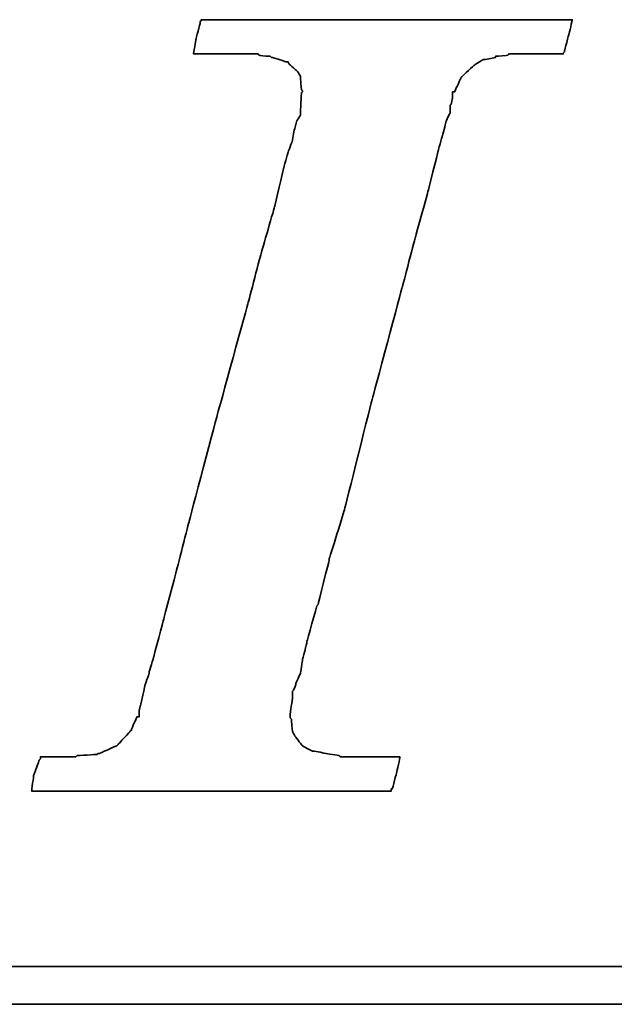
# Model space of a CAD drawing. Extents: x 473 to 1084, y -122 to 208.
# Tile 34 of 50: x 1022.66 to 1024.33, y -66.79 to -64.03. Entities that reach past the tile are written whole.
import ezdxf

# ---------------------------------------------------------------- set-up
doc = ezdxf.new("R2010")
doc.units = 0
doc.header["$MEASUREMENT"] = 0
doc.layers.add('DIM', color=4, linetype='CONTINUOUS')
doc.layers.add('layer 1', color=7, linetype='CONTINUOUS')

# ---------------------------------------------------------------- blocks, each defined once
blk = doc.blocks.new('TBI MOTION logo(完整正式版)')
at = {"layer": 'layer 1', "color": 22, "lineweight": 35}
for points, knots in [([(-40.59125, -7.94375), (-40.59125, -7.94375), (-40.97375, -7.94375), (-40.97375, -7.94375), (-40.97375, -7.94375), (-40.97375, -7.94375), (-41.38125, -7.94375), (-41.38125, -7.94375), (-41.38125, -7.94375), (-41.38125, -7.94375), (-41.54875, -7.94375), (-41.54875, -7.94375), (-41.54875, -7.94375), (-41.54875, -7.94375), (-41.59875, -7.94375), (-41.59875, -7.94375), (-41.59875, -7.94375), (-41.59875, -7.94375), (-41.88375, -7.94375), (-41.88375, -7.94375), (-41.88375, -7.94375), (-41.88375, -7.94375), (-41.90875, -7.91875), (-41.90875, -7.91875), (-41.90875, -7.91875), (-41.90875, -7.91875), (-42.19875, -7.87125), (-42.19875, -7.87125), (-42.19875, -7.87125), (-42.19875, -7.87125), (-42.43875, -7.82375), (-42.43875, -7.82375), (-42.43875, -7.82375), (-42.43875, -7.82375), (-42.45875, -7.82375), (-42.45875, -7.82375), (-42.45875, -7.82375), (-42.45875, -7.82375), (-42.48625, -7.82375), (-42.48625, -7.82375), (-42.48625, -7.82375), (-42.48625, -7.82375), (-42.67625, -7.72375), (-42.67625, -7.72375), (-42.67625, -7.72375), (-42.67625, -7.72375), (-42.70125, -7.70375), (-42.70125, -7.70375), (-42.70125, -7.70375), (-42.70125, -7.70375), (-42.72375, -7.67875), (-42.72375, -7.67875), (-42.72375, -7.67875), (-42.72375, -7.67875), (-42.86875, -7.48875), (-42.86875, -7.48875), (-42.86875, -7.48875), (-42.86875, -7.48875), (-42.89375, -7.43875), (-42.89375, -7.43875), (-42.89375, -7.43875), (-42.89375, -7.43875), (-42.91875, -7.38875), (-42.91875, -7.38875), (-42.91875, -7.38875), (-42.91875, -7.38875), (-42.93875, -7.12875), (-42.93875, -7.12875), (-42.93875, -7.12875), (-42.93875, -7.12875), (-42.96375, -7.10375), (-42.96375, -7.10375), (-42.96375, -7.10375), (-42.96375, -7.10375), (-42.96375, -7.05375), (-42.96375, -7.05375), (-42.96375, -7.05375), (-42.96375, -7.05375), (-42.96375, -7.00875), (-42.96375, -7.00875), (-42.96375, -7.00875), (-42.96375, -7.00875), (-42.91875, -6.69625), (-42.91875, -6.69625), (-42.91875, -6.69625), (-42.91875, -6.69625), (-42.91875, -6.62375), (-42.91875, -6.62375), (-42.91875, -6.62375), (-42.91875, -6.62375), (-42.91875, -6.59625), (-42.91875, -6.59625), (-42.91875, -6.59625), (-42.91875, -6.59625), (-42.91875, -6.57375), (-42.91875, -6.57375), (-42.91875, -6.57375), (-42.91875, -6.57375), (-42.91875, -6.52875), (-42.91875, -6.52875), (-42.91875, -6.52875), (-42.91875, -6.52875), (-42.89375, -6.50375), (-42.89375, -6.50375), (-42.89375, -6.50375), (-42.89375, -6.50375), (-42.84375, -6.38375), (-42.84375, -6.38375), (-42.84375, -6.38375), (-42.84375, -6.38375), (-42.84375, -6.35875), (-42.84375, -6.35875), (-42.84375, -6.35875), (-42.84375, -6.35875), (-42.74625, -6.14375), (-42.74625, -6.14375), (-42.74625, -6.14375), (-42.74625, -6.14375), (-42.70125, -5.85375), (-42.70125, -5.85375), (-42.70125, -5.85375), (-42.70125, -5.85375), (-42.60375, -5.47125), (-42.60375, -5.47125), (-42.60375, -5.47125), (-42.60375, -5.47125), (-42.60375, -5.44875), (-42.60375, -5.44875), (-42.60375, -5.44875), (-42.60375, -5.44875), (-42.38875, -4.67875), (-42.38875, -4.67875), (-42.38875, -4.67875), (-42.38875, -4.67875), (-42.36375, -4.65375), (-42.36375, -4.65375), (-42.36375, -4.65375), (-42.36375, -4.65375), (-42.12375, -3.69625), (-42.12375, -3.69625), (-42.12375, -3.69625), (-42.12375, -3.69625), (-42.12375, -3.67374), (-42.12375, -3.67374), (-42.12375, -3.67374), (-42.12375, -3.67374), (-41.78875, -2.59374), (-41.78875, -2.59374), (-41.78875, -2.59374), (-41.78875, -2.59374), (-41.18875, -0.19375), (-41.18875, -0.19375), (-41.18875, -0.19375), (-41.18875, -0.19375), (-40.54375, 2.20624), (-40.54375, 2.20624), (-40.54375, 2.20624), (-40.54375, 2.20624), (-40.25375, 3.30875), (-40.25375, 3.30875), (-40.25375, 3.30875), (-40.25375, 3.30875), (-39.98875, 4.27125), (-39.98875, 4.27125), (-39.98875, 4.27125), (-39.98875, 4.27125), (-39.77375, 5.13125), (-39.77375, 5.13125), (-39.77375, 5.13125), (-39.77375, 5.13125), (-39.67875, 5.47125), (-39.67875, 5.47125), (-39.67875, 5.47125), (-39.67875, 5.47125), (-39.60375, 5.75625), (-39.60375, 5.75625), (-39.60375, 5.75625), (-39.60375, 5.75625), (-39.60375, 5.78125), (-39.60375, 5.78125), (-39.60375, 5.78125), (-39.60375, 5.78125), (-39.50875, 5.97125), (-39.50875, 5.97125), (-39.50875, 5.97125), (-39.50875, 5.97125), (-39.50875, 6.13875), (-39.50875, 6.13875), (-39.50875, 6.13875), (-39.50875, 6.13875), (-39.48625, 6.16625), (-39.48625, 6.16625), (-39.48625, 6.16625), (-39.48625, 6.16625), (-39.46125, 6.28625), (-39.46125, 6.28625), (-39.46125, 6.28625), (-39.46125, 6.28625), (-39.46125, 6.42625), (-39.46125, 6.42625), (-39.46125, 6.42625), (-39.46125, 6.42625), (-39.41375, 6.42625), (-39.41375, 6.42625), (-39.41375, 6.42625), (-39.41375, 6.42625), (-39.29375, 6.69125), (-39.29375, 6.69125), (-39.29375, 6.69125), (-39.29375, 6.69125), (-39.26875, 6.74125), (-39.26875, 6.74125), (-39.26875, 6.74125), (-39.26875, 6.74125), (-39.24375, 6.76625), (-39.24375, 6.76625), (-39.24375, 6.76625), (-39.24375, 6.76625), (-38.98375, 7.00624), (-38.98375, 7.00624), (-38.98375, 7.00624), (-38.98375, 7.00624), (-38.95625, 7.02624), (-38.95625, 7.02624), (-38.95625, 7.02624), (-38.95625, 7.02624), (-38.78875, 7.12624), (-38.78875, 7.12624), (-38.78875, 7.12624), (-38.78875, 7.12624), (-38.76375, 7.12624), (-38.76375, 7.12624), (-38.76375, 7.12624), (-38.76375, 7.12624), (-38.74375, 7.12624), (-38.74375, 7.12624), (-38.74375, 7.12624), (-38.74375, 7.12624), (-38.52875, 7.17125), (-38.52875, 7.17125), (-38.52875, 7.17125), (-38.52875, 7.17125), (-38.52875, 7.19624), (-38.52875, 7.19624), (-38.52875, 7.19624), (-38.52875, 7.19624), (-38.50375, 7.19624), (-38.50375, 7.19624), (-38.50375, 7.19624), (-38.50375, 7.19624), (-38.26125, 7.21875), (-38.26125, 7.21875), (-38.26125, 7.21875), (-38.26125, 7.21875), (-38.23875, 7.24624), (-38.23875, 7.24624), (-38.23875, 7.24624), (-38.23875, 7.24624), (-38.21625, 7.24624), (-38.21625, 7.24624), (-38.21625, 7.24624), (-38.21625, 7.24624), (-38.18875, 7.24624), (-38.18875, 7.24624), (-38.18875, 7.24624), (-38.18875, 7.24624), (-37.90375, 7.24624), (-37.90375, 7.24624), (-37.90375, 7.24624), (-37.90375, 7.24624), (-37.85375, 7.24624), (-37.85375, 7.24624), (-37.85375, 7.24624), (-37.85375, 7.24624), (-37.75875, 7.24624), (-37.75875, 7.24624), (-37.75875, 7.24624), (-37.75875, 7.24624), (-37.42375, 7.24624), (-37.42375, 7.24624), (-37.42375, 7.24624), (-37.42375, 7.24624), (-37.08875, 7.24624), (-37.08875, 7.24624), (-37.08875, 7.24624), (-37.08875, 7.24624), (-37.06375, 7.24624), (-37.06375, 7.24624), (-37.06375, 7.24624), (-37.06375, 7.24624), (-37.06375, 7.26624), (-37.06375, 7.26624), (-37.06375, 7.26624), (-37.06375, 7.26624), (-37.03875, 7.29125), (-37.03875, 7.29125), (-37.03875, 7.29125), (-37.03875, 7.29125), (-37.03875, 7.31625), (-37.03875, 7.31625), (-37.03875, 7.31625), (-37.03875, 7.31625), (-36.94125, 7.67625), (-36.94125, 7.67625), (-36.94125, 7.67625), (-36.94125, 7.67625), (-36.86875, 7.98625), (-36.86875, 7.98625), (-36.86875, 7.98625), (-36.86875, 7.98625), (-36.98875, 7.98625), (-36.98875, 7.98625), (-36.98875, 7.98625), (-36.98875, 7.98625), (-37.42375, 7.98625), (-37.42375, 7.98625), (-37.42375, 7.98625), (-37.42375, 7.98625), (-37.94875, 7.98625), (-37.94875, 7.98625), (-37.94875, 7.98625), (-37.94875, 7.98625), (-38.57375, 7.98625), (-38.57375, 7.98625), (-38.57375, 7.98625), (-38.57375, 7.98625), (-39.29375, 7.98625), (-39.29375, 7.98625), (-39.29375, 7.98625), (-39.29375, 7.98625), (-40.82875, 7.98625), (-40.82875, 7.98625), (-40.82875, 7.98625), (-40.82875, 7.98625), (-42.36375, 7.98625), (-42.36375, 7.98625), (-42.36375, 7.98625), (-42.36375, 7.98625), (-43.08375, 7.98625), (-43.08375, 7.98625), (-43.08375, 7.98625), (-43.08375, 7.98625), (-43.70875, 7.98625), (-43.70875, 7.98625), (-43.70875, 7.98625), (-43.70875, 7.98625), (-44.23375, 7.98625), (-44.23375, 7.98625), (-44.23375, 7.98625), (-44.23375, 7.98625), (-44.66875, 7.98625), (-44.66875, 7.98625), (-44.66875, 7.98625), (-44.66875, 7.98625), (-44.88375, 7.98625), (-44.88375, 7.98625), (-44.88375, 7.98625), (-44.88375, 7.98625), (-44.90875, 7.94125), (-44.90875, 7.94125), (-44.90875, 7.94125), (-44.90875, 7.94125), (-44.90875, 7.91625), (-44.90875, 7.91625), (-44.90875, 7.91625), (-44.90875, 7.91625), (-45.00375, 7.55625), (-45.00375, 7.55625), (-45.00375, 7.55625), (-45.00375, 7.55625), (-45.05375, 7.24624), (-45.05375, 7.24624), (-45.05375, 7.24624), (-45.05375, 7.24624), (-44.61875, 7.24624), (-44.61875, 7.24624), (-44.61875, 7.24624), (-44.61875, 7.24624), (-44.11375, 7.24624), (-44.11375, 7.24624), (-44.11375, 7.24624), (-44.11375, 7.24624), (-43.99375, 7.24624), (-43.99375, 7.24624), (-43.99375, 7.24624), (-43.99375, 7.24624), (-43.94625, 7.24624), (-43.94625, 7.24624), (-43.94625, 7.24624), (-43.94625, 7.24624), (-43.92374, 7.24624), (-43.92374, 7.24624), (-43.92374, 7.24624), (-43.92374, 7.24624), (-43.65875, 7.24624), (-43.65875, 7.24624), (-43.65875, 7.24624), (-43.65875, 7.24624), (-43.63875, 7.21875), (-43.63875, 7.21875), (-43.63875, 7.21875), (-43.63875, 7.21875), (-43.46875, 7.19624), (-43.46875, 7.19624), (-43.46875, 7.19624), (-43.46875, 7.19624), (-43.39875, 7.19624), (-43.39875, 7.19624), (-43.39875, 7.19624), (-43.39875, 7.19624), (-43.37125, 7.17125), (-43.37125, 7.17125), (-43.37125, 7.17125), (-43.37125, 7.17125), (-43.34875, 7.17125), (-43.34875, 7.17125), (-43.34875, 7.17125), (-43.34875, 7.17125), (-43.20375, 7.12624), (-43.20375, 7.12624), (-43.20375, 7.12624), (-43.20375, 7.12624), (-43.05875, 7.07624), (-43.05875, 7.07624), (-43.05875, 7.07624), (-43.05875, 7.07624), (-43.01375, 7.07624), (-43.01375, 7.07624), (-43.01375, 7.07624), (-43.01375, 7.07624), (-42.98875, 7.02624), (-42.98875, 7.02624), (-42.98875, 7.02624), (-42.98875, 7.02624), (-42.79875, 6.86125), (-42.79875, 6.86125), (-42.79875, 6.86125), (-42.79875, 6.86125), (-42.77375, 6.81125), (-42.77375, 6.81125), (-42.77375, 6.81125), (-42.77375, 6.81125), (-42.74625, 6.76625), (-42.74625, 6.76625), (-42.74625, 6.76625), (-42.74625, 6.76625), (-42.72375, 6.47625), (-42.72375, 6.47625), (-42.72375, 6.47625), (-42.72375, 6.47625), (-42.70125, 6.45124), (-42.70125, 6.45124), (-42.70125, 6.45124), (-42.70125, 6.45124), (-42.70125, 6.42625), (-42.70125, 6.42625), (-42.70125, 6.42625), (-42.70125, 6.42625), (-42.72375, 6.40625), (-42.72375, 6.40625), (-42.72375, 6.40625), (-42.72375, 6.40625), (-42.74625, 5.97125), (-42.74625, 5.97125), (-42.74625, 5.97125), (-42.74625, 5.97125), (-42.74625, 5.94625), (-42.74625, 5.94625), (-42.74625, 5.94625), (-42.74625, 5.94625), (-42.74625, 5.92625), (-42.74625, 5.92625), (-42.74625, 5.92625), (-42.74625, 5.92625), (-42.77375, 5.87625), (-42.77375, 5.87625), (-42.77375, 5.87625), (-42.77375, 5.87625), (-42.81875, 5.80625), (-42.81875, 5.80625), (-42.81875, 5.80625), (-42.81875, 5.80625), (-42.86875, 5.63625), (-42.86875, 5.63625), (-42.86875, 5.63625), (-42.86875, 5.63625), (-42.91875, 5.39625), (-42.91875, 5.39625), (-42.91875, 5.39625), (-42.91875, 5.39625), (-42.91875, 5.37124), (-42.91875, 5.37124), (-42.91875, 5.37124), (-42.91875, 5.37124), (-43.01375, 5.10874), (-43.01375, 5.10874), (-43.01375, 5.10874), (-43.01375, 5.10874), (-43.10875, 4.77124), (-43.10875, 4.77124), (-43.10875, 4.77124), (-43.10875, 4.77124), (-43.29875, 3.95625), (-43.29875, 3.95625), (-43.29875, 3.95625), (-43.29875, 3.95625), (-43.58875, 2.95125), (-43.58875, 2.95125), (-43.58875, 2.95125), (-43.58875, 2.95125), (-43.87375, 1.87125), (-43.87375, 1.87125), (-43.87375, 1.87125), (-43.87375, 1.87125), (-44.52625, -0.50374), (-44.52625, -0.50374), (-44.52625, -0.50374), (-44.52625, -0.50374), (-45.14875, -2.85375), (-45.14875, -2.85375), (-45.14875, -2.85375), (-45.14875, -2.85375), (-45.43375, -3.95875), (-45.43375, -3.95875), (-45.43375, -3.95875), (-45.43375, -3.95875), (-45.69875, -4.96875), (-45.69875, -4.96875), (-45.69875, -4.96875), (-45.69875, -4.96875), (-45.91375, -5.78375), (-45.91375, -5.78375), (-45.91375, -5.78375), (-45.91375, -5.78375), (-46.01375, -6.11875), (-46.01375, -6.11875), (-46.01375, -6.11875), (-46.01375, -6.11875), (-46.01375, -6.14375), (-46.01375, -6.14375), (-46.01375, -6.14375), (-46.01375, -6.14375), (-46.10875, -6.40875), (-46.10875, -6.40875), (-46.10875, -6.40875), (-46.10875, -6.40875), (-46.15375, -6.64875), (-46.15375, -6.64875), (-46.15375, -6.64875), (-46.15375, -6.64875), (-46.20375, -6.83875), (-46.20375, -6.83875), (-46.20375, -6.83875), (-46.20375, -6.83875), (-46.22875, -6.93375), (-46.22875, -6.93375), (-46.22875, -6.93375), (-46.22875, -6.93375), (-46.22875, -7.07875), (-46.22875, -7.07875), (-46.22875, -7.07875), (-46.22875, -7.07875), (-46.27375, -7.07875), (-46.27375, -7.07875), (-46.27375, -7.07875), (-46.27375, -7.07875), (-46.39375, -7.34375), (-46.39375, -7.34375), (-46.39375, -7.34375), (-46.39375, -7.34375), (-46.39375, -7.36875), (-46.39375, -7.36875), (-46.39375, -7.36875), (-46.39375, -7.36875), (-46.42125, -7.38875), (-46.42125, -7.38875), (-46.42125, -7.38875), (-46.42125, -7.38875), (-46.68375, -7.67875), (-46.68375, -7.67875), (-46.68375, -7.67875), (-46.68375, -7.67875), (-46.70875, -7.70375), (-46.70875, -7.70375), (-46.70875, -7.70375), (-46.70875, -7.70375), (-46.75375, -7.72375), (-46.75375, -7.72375), (-46.75375, -7.72375), (-46.75375, -7.72375), (-47.08875, -7.87125), (-47.08875, -7.87125), (-47.08875, -7.87125), (-47.08875, -7.87125), (-47.11625, -7.87125), (-47.11625, -7.87125), (-47.11625, -7.87125), (-47.11625, -7.87125), (-47.13875, -7.89375), (-47.13875, -7.89375), (-47.13875, -7.89375), (-47.13875, -7.89375), (-47.56875, -7.91875), (-47.56875, -7.91875), (-47.56875, -7.91875), (-47.56875, -7.91875), (-47.59625, -7.94375), (-47.59625, -7.94375), (-47.59625, -7.94375), (-47.59625, -7.94375), (-47.64375, -7.94375), (-47.64375, -7.94375), (-47.64375, -7.94375), (-47.64375, -7.94375), (-47.73625, -7.94375), (-47.73625, -7.94375), (-47.73625, -7.94375), (-47.73625, -7.94375), (-48.07375, -7.94375), (-48.07375, -7.94375), (-48.07375, -7.94375), (-48.07375, -7.94375), (-48.36125, -7.94375), (-48.36125, -7.94375), (-48.36125, -7.94375), (-48.36125, -7.94375), (-48.36125, -7.96625), (-48.36125, -7.96625), (-48.36125, -7.96625), (-48.36125, -7.96625), (-48.36125, -7.99125), (-48.36125, -7.99125), (-48.36125, -7.99125), (-48.36125, -7.99125), (-48.38875, -8.01375), (-48.38875, -8.01375), (-48.38875, -8.01375), (-48.38875, -8.01375), (-48.50875, -8.34875), (-48.50875, -8.34875), (-48.50875, -8.34875), (-48.50875, -8.34875), (-48.55375, -8.68625), (-48.55375, -8.68625), (-48.55375, -8.68625), (-48.55375, -8.68625), (-48.45875, -8.68625), (-48.45875, -8.68625), (-48.45875, -8.68625), (-48.45875, -8.68625), (-48.07375, -8.68625), (-48.07375, -8.68625), (-48.07375, -8.68625), (-48.07375, -8.68625), (-47.52375, -8.68625), (-47.52375, -8.68625), (-47.52375, -8.68625), (-47.52375, -8.68625), (-46.92375, -8.68625), (-46.92375, -8.68625), (-46.92375, -8.68625), (-46.92375, -8.68625), (-46.25375, -8.68625), (-46.25375, -8.68625), (-46.25375, -8.68625), (-46.25375, -8.68625), (-46.20375, -8.68625), (-46.20375, -8.68625), (-46.20375, -8.68625), (-46.20375, -8.68625), (-44.71375, -8.68625), (-44.71375, -8.68625), (-44.71375, -8.68625), (-44.71375, -8.68625), (-43.22875, -8.68625), (-43.22875, -8.68625), (-43.22875, -8.68625), (-43.22875, -8.68625), (-42.55875, -8.68625), (-42.55875, -8.68625), (-42.55875, -8.68625), (-42.55875, -8.68625), (-42.50875, -8.68625), (-42.50875, -8.68625), (-42.50875, -8.68625), (-42.50875, -8.68625), (-41.93375, -8.68625), (-41.93375, -8.68625), (-41.93375, -8.68625), (-41.93375, -8.68625), (-41.38125, -8.68625), (-41.38125, -8.68625), (-41.38125, -8.68625), (-41.38125, -8.68625), (-40.97375, -8.68625), (-40.97375, -8.68625), (-40.97375, -8.68625), (-40.97375, -8.68625), (-40.78125, -8.68625), (-40.78125, -8.68625), (-40.78125, -8.68625), (-40.78125, -8.68625), (-40.78125, -8.63875), (-40.78125, -8.63875), (-40.78125, -8.63875), (-40.78125, -8.63875), (-40.75875, -8.63875), (-40.75875, -8.63875), (-40.75875, -8.63875), (-40.75875, -8.63875), (-40.66375, -8.27875), (-40.66375, -8.27875), (-40.66375, -8.27875), (-40.66375, -8.27875), (-40.59125, -7.94375), (-40.59125, -7.94375)], [0, 0, 0, 0, 0.00558659, 0.00558659, 0.00558659, 0.0055866, 0.01117318, 0.01117318, 0.01117318, 0.01117319, 0.01675978, 0.01675978, 0.01675978, 0.01675979, 0.02234637, 0.02234637, 0.02234637, 0.02234638, 0.02793296, 0.02793296, 0.02793296, 0.02793297, 0.03351955, 0.03351955, 0.03351955, 0.03351956, 0.03910615, 0.03910615, 0.03910615, 0.03910616, 0.04469274, 0.04469274, 0.04469274, 0.04469275, 0.05027933, 0.05027933, 0.05027933, 0.05027934, 0.05586592, 0.05586592, 0.05586592, 0.05586593, 0.06145251, 0.06145251, 0.06145251, 0.06145252, 0.06703911, 0.06703911, 0.06703911, 0.06703912, 0.0726257, 0.0726257, 0.0726257, 0.07262571, 0.07821229, 0.07821229, 0.07821229, 0.0782123, 0.08379888, 0.08379888, 0.08379888, 0.08379889, 0.08938547, 0.08938547, 0.08938547, 0.08938548, 0.09497207, 0.09497207, 0.09497207, 0.09497208, 0.10055866, 0.10055866, 0.10055866, 0.10055867, 0.10614525, 0.10614525, 0.10614525, 0.10614526, 0.11173184, 0.11173184, 0.11173184, 0.11173185, 0.11731844, 0.11731844, 0.11731844, 0.11731845, 0.12290503, 0.12290503, 0.12290503, 0.12290504, 0.12849162, 0.12849162, 0.12849162, 0.12849163, 0.13407821, 0.13407821, 0.13407821, 0.13407822, 0.1396648, 0.1396648, 0.1396648, 0.13966481, 0.1452514, 0.1452514, 0.1452514, 0.14525141, 0.15083799, 0.15083799, 0.15083799, 0.150838, 0.15642458, 0.15642458, 0.15642458, 0.15642459, 0.16201117, 0.16201117, 0.16201117, 0.16201118, 0.16759777, 0.16759777, 0.16759777, 0.16759778, 0.17318436, 0.17318436, 0.17318436, 0.17318437, 0.17877095, 0.17877095, 0.17877095, 0.17877096, 0.18435754, 0.18435754, 0.18435754, 0.18435755, 0.18994413, 0.18994413, 0.18994413, 0.18994414, 0.19553073, 0.19553073, 0.19553073, 0.19553074, 0.20111732, 0.20111732, 0.20111732, 0.20111733, 0.20670391, 0.20670391, 0.20670391, 0.20670392, 0.2122905, 0.2122905, 0.2122905, 0.21229051, 0.21787709, 0.21787709, 0.21787709, 0.2178771, 0.22346369, 0.22346369, 0.22346369, 0.2234637, 0.22905028, 0.22905028, 0.22905028, 0.22905029, 0.23463687, 0.23463687, 0.23463687, 0.23463688, 0.24022346, 0.24022346, 0.24022346, 0.24022347, 0.24581006, 0.24581006, 0.24581006, 0.24581007, 0.25139665, 0.25139665, 0.25139665, 0.25139666, 0.25698324, 0.25698324, 0.25698324, 0.25698325, 0.26256983, 0.26256983, 0.26256983, 0.26256984, 0.26815642, 0.26815642, 0.26815642, 0.26815643, 0.27374302, 0.27374302, 0.27374302, 0.27374303, 0.27932961, 0.27932961, 0.27932961, 0.27932962, 0.2849162, 0.2849162, 0.2849162, 0.28491621, 0.29050279, 0.29050279, 0.29050279, 0.2905028, 0.29608939, 0.29608939, 0.29608939, 0.2960894, 0.30167598, 0.30167598, 0.30167598, 0.30167599, 0.30726257, 0.30726257, 0.30726257, 0.30726258, 0.31284916, 0.31284916, 0.31284916, 0.31284917, 0.31843575, 0.31843575, 0.31843575, 0.31843576, 0.32402235, 0.32402235, 0.32402235, 0.32402236, 0.32960894, 0.32960894, 0.32960894, 0.32960895, 0.33519553, 0.33519553, 0.33519553, 0.33519554, 0.34078212, 0.34078212, 0.34078212, 0.34078213, 0.34636872, 0.34636872, 0.34636872, 0.34636873, 0.35195531, 0.35195531, 0.35195531, 0.35195532, 0.3575419, 0.3575419, 0.3575419, 0.35754191, 0.36312849, 0.36312849, 0.36312849, 0.3631285, 0.36871508, 0.36871508, 0.36871508, 0.36871509, 0.37430168, 0.37430168, 0.37430168, 0.37430169, 0.37988827, 0.37988827, 0.37988827, 0.37988828, 0.38547486, 0.38547486, 0.38547486, 0.38547487, 0.39106145, 0.39106145, 0.39106145, 0.39106146, 0.39664804, 0.39664804, 0.39664804, 0.39664805, 0.40223464, 0.40223464, 0.40223464, 0.40223465, 0.40782123, 0.40782123, 0.40782123, 0.40782124, 0.41340782, 0.41340782, 0.41340782, 0.41340783, 0.41899441, 0.41899441, 0.41899441, 0.41899442, 0.42458101, 0.42458101, 0.42458101, 0.42458102, 0.4301676, 0.4301676, 0.4301676, 0.43016761, 0.43575419, 0.43575419, 0.43575419, 0.4357542, 0.44134078, 0.44134078, 0.44134078, 0.44134079, 0.44692737, 0.44692737, 0.44692737, 0.44692738, 0.45251397, 0.45251397, 0.45251397, 0.45251398, 0.45810056, 0.45810056, 0.45810056, 0.45810057, 0.46368715, 0.46368715, 0.46368715, 0.46368716, 0.46927374, 0.46927374, 0.46927374, 0.46927375, 0.47486034, 0.47486034, 0.47486034, 0.47486035, 0.48044693, 0.48044693, 0.48044693, 0.48044694, 0.48603352, 0.48603352, 0.48603352, 0.48603353, 0.49162011, 0.49162011, 0.49162011, 0.49162012, 0.4972067, 0.4972067, 0.4972067, 0.49720671, 0.5027933, 0.5027933, 0.5027933, 0.50279331, 0.50837989, 0.50837989, 0.50837989, 0.5083799, 0.51396648, 0.51396648, 0.51396648, 0.51396649, 0.51955307, 0.51955307, 0.51955307, 0.51955308, 0.52513966, 0.52513966, 0.52513966, 0.52513967, 0.53072626, 0.53072626, 0.53072626, 0.53072627, 0.53631285, 0.53631285, 0.53631285, 0.53631286, 0.54189944, 0.54189944, 0.54189944, 0.54189945, 0.54748603, 0.54748603, 0.54748603, 0.54748604, 0.55307263, 0.55307263, 0.55307263, 0.55307264, 0.55865922, 0.55865922, 0.55865922, 0.55865923, 0.56424581, 0.56424581, 0.56424581, 0.56424582, 0.5698324, 0.5698324, 0.5698324, 0.56983241, 0.57541899, 0.57541899, 0.57541899, 0.575419, 0.58100559, 0.58100559, 0.58100559, 0.5810056, 0.58659218, 0.58659218, 0.58659218, 0.58659219, 0.59217877, 0.59217877, 0.59217877, 0.59217878, 0.59776536, 0.59776536, 0.59776536, 0.59776537, 0.60335196, 0.60335196, 0.60335196, 0.60335197, 0.60893855, 0.60893855, 0.60893855, 0.60893856, 0.61452514, 0.61452514, 0.61452514, 0.61452515, 0.62011173, 0.62011173, 0.62011173, 0.62011174, 0.62569832, 0.62569832, 0.62569832, 0.62569833, 0.63128492, 0.63128492, 0.63128492, 0.63128493, 0.63687151, 0.63687151, 0.63687151, 0.63687152, 0.6424581, 0.6424581, 0.6424581, 0.64245811, 0.64804469, 0.64804469, 0.64804469, 0.6480447, 0.65363128, 0.65363128, 0.65363128, 0.65363129, 0.65921788, 0.65921788, 0.65921788, 0.65921789, 0.66480447, 0.66480447, 0.66480447, 0.66480448, 0.67039106, 0.67039106, 0.67039106, 0.67039107, 0.67597765, 0.67597765, 0.67597765, 0.67597766, 0.68156425, 0.68156425, 0.68156425, 0.68156426, 0.68715084, 0.68715084, 0.68715084, 0.68715085, 0.69273743, 0.69273743, 0.69273743, 0.69273744, 0.69832402, 0.69832402, 0.69832402, 0.69832403, 0.70391061, 0.70391061, 0.70391061, 0.70391062, 0.70949721, 0.70949721, 0.70949721, 0.70949722, 0.7150838, 0.7150838, 0.7150838, 0.71508381, 0.72067039, 0.72067039, 0.72067039, 0.7206704, 0.72625698, 0.72625698, 0.72625698, 0.72625699, 0.73184358, 0.73184358, 0.73184358, 0.73184359, 0.73743017, 0.73743017, 0.73743017, 0.73743018, 0.74301676, 0.74301676, 0.74301676, 0.74301677, 0.74860335, 0.74860335, 0.74860335, 0.74860336, 0.75418994, 0.75418994, 0.75418994, 0.75418995, 0.75977654, 0.75977654, 0.75977654, 0.75977655, 0.76536313, 0.76536313, 0.76536313, 0.76536314, 0.77094972, 0.77094972, 0.77094972, 0.77094973, 0.77653631, 0.77653631, 0.77653631, 0.77653632, 0.78212291, 0.78212291, 0.78212291, 0.78212292, 0.7877095, 0.7877095, 0.7877095, 0.78770951, 0.79329609, 0.79329609, 0.79329609, 0.7932961, 0.79888268, 0.79888268, 0.79888268, 0.79888269, 0.80446927, 0.80446927, 0.80446927, 0.80446928, 0.81005587, 0.81005587, 0.81005587, 0.81005588, 0.81564246, 0.81564246, 0.81564246, 0.81564247, 0.82122905, 0.82122905, 0.82122905, 0.82122906, 0.82681564, 0.82681564, 0.82681564, 0.82681565, 0.83240223, 0.83240223, 0.83240223, 0.83240224, 0.83798883, 0.83798883, 0.83798883, 0.83798884, 0.84357542, 0.84357542, 0.84357542, 0.84357543, 0.84916201, 0.84916201, 0.84916201, 0.84916202, 0.8547486, 0.8547486, 0.8547486, 0.85474861, 0.8603352, 0.8603352, 0.8603352, 0.86033521, 0.86592179, 0.86592179, 0.86592179, 0.8659218, 0.87150838, 0.87150838, 0.87150838, 0.87150839, 0.87709497, 0.87709497, 0.87709497, 0.87709498, 0.88268156, 0.88268156, 0.88268156, 0.88268157, 0.88826816, 0.88826816, 0.88826816, 0.88826817, 0.89385475, 0.89385475, 0.89385475, 0.89385476, 0.89944134, 0.89944134, 0.89944134, 0.89944135, 0.90502793, 0.90502793, 0.90502793, 0.90502794, 0.91061453, 0.91061453, 0.91061453, 0.91061454, 0.91620112, 0.91620112, 0.91620112, 0.91620113, 0.92178771, 0.92178771, 0.92178771, 0.92178772, 0.9273743, 0.9273743, 0.9273743, 0.92737431, 0.93296089, 0.93296089, 0.93296089, 0.9329609, 0.93854749, 0.93854749, 0.93854749, 0.9385475, 0.94413408, 0.94413408, 0.94413408, 0.94413409, 0.94972067, 0.94972067, 0.94972067, 0.94972068, 0.95530726, 0.95530726, 0.95530726, 0.95530727, 0.96089385, 0.96089385, 0.96089385, 0.96089386, 0.96648045, 0.96648045, 0.96648045, 0.96648046, 0.97206704, 0.97206704, 0.97206704, 0.97206705, 0.97765363, 0.97765363, 0.97765363, 0.97765364, 0.98324022, 0.98324022, 0.98324022, 0.98324023, 0.98882682, 0.98882682, 0.98882682, 0.98882683, 0.99441341, 0.99441341, 0.99441341, 0.99441342, 1, 1, 1, 1]), ([(75.90875, -9.47875), (75.90875, -9.47875), (75.90875, -12.28625), (75.90875, -12.28625), (75.90875, -12.28625), (75.90875, -12.28625), (75.90875, -12.47875), (75.90875, -12.47875), (75.90875, -12.47875), (75.90875, -12.47875), (75.71625, -12.47875), (75.71625, -12.47875), (75.71625, -12.47875), (75.71625, -12.47875), (-88.32875, -12.47875), (-88.32875, -12.47875), (-88.32875, -12.47875), (-88.32875, -12.47875), (-88.32875, -13.29375), (-88.32875, -13.29375), (-88.32875, -13.29375), (-88.32875, -13.29375), (82.89125, -13.29375), (82.89125, -13.29375), (82.89125, -13.29375), (82.89125, -13.29375), (75.90875, -9.47875), (75.90875, -9.47875)], [0, 0, 0, 0, 0.14285714, 0.14285714, 0.14285714, 0.14285715, 0.28571429, 0.28571429, 0.28571429, 0.2857143, 0.42857143, 0.42857143, 0.42857143, 0.42857144, 0.57142857, 0.57142857, 0.57142857, 0.57142858, 0.71428571, 0.71428571, 0.71428571, 0.71428572, 0.85714286, 0.85714286, 0.85714286, 0.85714287, 1, 1, 1, 1])]:
    blk.add_open_spline(points, degree=3, knots=knots, dxfattribs=at)

msp = doc.modelspace()

# ---------------------------------------------------------------- block references
at = {"layer": 'DIM', "xscale": 0.1295999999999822, "yscale": 0.1295999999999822, "zscale": 0.1295999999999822}
msp.add_blockref('TBI MOTION logo(完整正式版)', (1028.9871, -65.0669), dxfattribs=at)

doc.saveas('drawing.dxf')
